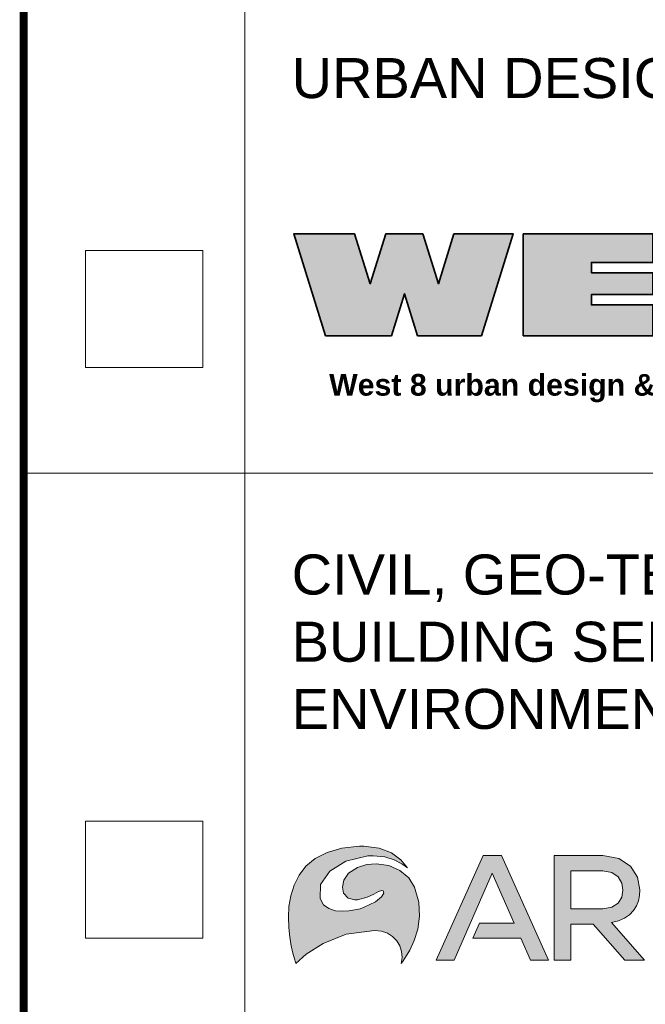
# Model space of a CAD drawing. Extents: x 0 to 1239, y 0 to 840.
# Tile 3 of 24: x 1076 to 1103, y 214 to 256. Entities that reach past the tile are written whole.
import ezdxf

# ---------------------------------------------------------------- set-up
doc = ezdxf.new("R2010")
doc.units = 0
doc.header["$LTSCALE"] = 100
doc.layers.get('0').update_dxf_attribs({"lineweight": 0})
doc.layers.add('00_Example', color=7, linetype='Continuous')
doc.layers.add('100-kader', color=7, linetype='Continuous')
doc.layers.add('DW-TITLE', color=7, linetype='Continuous', lineweight=0)
doc.layers.add('HCL010__', color=7, linetype='Continuous', lineweight=0)
doc.styles.add('2.5 mm. - 1op100', font='arial.ttf', dxfattribs={"height": 0.25})
doc.styles.add('Style-Arial', font='arial.ttf', dxfattribs={"width": 0.8})

# ---------------------------------------------------------------- blocks, each defined once
blk = doc.blocks.new('west8')
at = {"layer": '100-kader', "lineweight": 35}
h = blk.add_hatch(color=256, dxfattribs=at)
edge = h.paths.add_edge_path()
edge.add_ellipse((6.38, 177.42), major_axis=(0, 18.32), ratio=0.35921, start_angle=-40.7075, end_angle=220.4662)
edge.add_ellipse((16.17, 177.37), major_axis=(0, -19.48), ratio=0.404274, start_angle=-44.5416, end_angle=224.3272)
edge = h.paths.add_edge_path(flags=16)
edge.add_ellipse((6.67, 177.93), major_axis=(-0.15, -3.85), ratio=0.476388, start_angle=0, end_angle=360)
edge = h.paths.add_edge_path(flags=16)
edge.add_ellipse((14.99, 177.98), major_axis=(-0.1, -4.1), ratio=0.4969, start_angle=0, end_angle=360)
edge = h.paths.add_edge_path()
edge.add_line((8.38, 117.87), (2.43, 117.87))
edge.add_arc((38.49, 103.8), 38.71, 158.6759, 180.024)
edge.add_arc((28.32, 101.03), 28.68, 174.4933, 202.3571)
edge.add_arc((7.37, 92.26), 5.96, 200.9912, 345.1431)
edge.add_arc((-24.23, 99.93), 38.47, 346.1657, 359.2595)
edge.add_arc((15.69, 99.04), 1.5, 6.9706, 165.1373, ccw=False)
edge.add_arc((-7.74, 97.1), 25.01, 334.6822, 364.8857, ccw=False)
edge.add_line((14.87, 86.4), (21.45, 86.4))
edge.add_arc((-14.35, 101.13), 38.71, 337.6345, 360.024)
edge.add_arc((-7.83, 103.81), 32.3, 355.2667, 383.7739)
edge.add_arc((16.83, 113.81), 5.76, 391.6293, 517.4303)
edge.add_arc((47.96, 105.03), 38.07, 163.2172, 179.2941)
edge.add_arc((8.45, 105.88), 1.5, 186.9706, 345.1373, ccw=False)
edge.add_arc((51.45, 106.69), 44.5, 165.4493, 181.2752, ccw=False)
h.paths.add_polyline_path([(0, 148.86), (7.37, 148.86), (7.37, 142.06), (23.82, 142.06), (23.82, 126.68), (7.37, 126.68), (7.37, 119.89), (0, 119.89)])
h.paths.add_polyline_path([(0, 53.72), (0, 84.02), (6.66, 84.02), (6.66, 69.65), (9.08, 69.65), (9.08, 84.02), (14.2, 84.02), (14.2, 69.65), (16.63, 69.65), (16.63, 84.02), (23.82, 84.02), (23.82, 53.72)])
h.paths.add_polyline_path([(23.82, 28.99), (23.82, 43.91), (0, 51.37), (0, 37.49), (11.64, 33.85), (0, 30.2), (0, 21.54), (11.64, 17.9), (0, 14.25), (0, 0), (23.82, 7.46), (23.82, 22.85), (14, 25.92)])
for points in [[(0, 148.86), (7.37, 148.86), (7.37, 142.06), (23.82, 142.06), (23.82, 126.68), (7.37, 126.68), (7.37, 119.89), (0, 119.89)], [(0, 53.72), (0, 84.02), (6.66, 84.02), (6.66, 69.65), (9.08, 69.65), (9.08, 84.02), (14.2, 84.02), (14.2, 69.65), (16.63, 69.65), (16.63, 84.02), (23.82, 84.02), (23.82, 53.72)], [(23.82, 28.99), (23.82, 43.91), (0, 51.37), (0, 37.49), (11.64, 33.85), (0, 30.2), (0, 21.54), (11.64, 17.9), (0, 14.25), (0, 0), (23.82, 7.46), (23.82, 22.85), (14, 25.92)]]:
    blk.add_lwpolyline(points, close=True, dxfattribs=at)
blk.add_lwpolyline([(8.38, 117.87), (2.43, 117.87, 0.093419), (-0.22, 103.78, 0.122182), (1.8, 90.12, 0.727556), (13.13, 90.73, 0.057195), (14.24, 99.43, -0.825559), (17.18, 99.23, -0.132556), (14.87, 86.4), (21.45, 86.4, 0.098004), (24.36, 101.15, 0.125032), (21.73, 116.83, 0.611607), (11.51, 116.02, 0.070264), (9.89, 105.5, -0.825559), (6.96, 105.7, -0.069163)], format="xyb", close=True, dxfattribs=at)
blk = doc.blocks.new('West 8')
at = {"color": 253, "xscale": 0.4507823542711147, "yscale": 0.4507823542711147, "zscale": 0.4507823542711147, "rotation": 270}
blk.add_blockref('west8', (1.48, 29.84), dxfattribs=at)
at = {"insert": (5.21, 15.06), "char_height": 2.2862, "width": 246.1031, "attachment_point": 1, "style": '2.5 mm. - 1op100'}
blk.add_mtext('{\\fArial|b1|i0|c0|p34;West 8 urban design & landscape architecture b.v}. ', dxfattribs=at)
blk = doc.blocks.new('logo_arcadis')
at = {"layer": 'HCL010__', "true_color": 0xe4610f}
blk.add_hatch(color=32, dxfattribs=at).paths.add_polyline_path([(0, 0), (-0.002659, 0.008029), (-0.00944, 0.030653), (-0.018718, 0.065864), (-0.028754, 0.111653), (-0.037924, 0.165907), (-0.044488, 0.226671), (-0.046875, 0.291829), (-0.043295, 0.359375), (-0.032118, 0.427246), (-0.011664, 0.493385), (0.019694, 0.555825), (0.063693, 0.612465), (0.122071, 0.661245), (0.196343, 0.700145), (0.288357, 0.727105), (0.399685, 0.740125), (0.419922, 0.740235), (0.427897, 0.740015), (0.525009, 0.727375), (0.602489, 0.696565), (0.661079, 0.653045), (0.701549, 0.602055), (0.667159, 0.627165), (0.619469, 0.652285), (0.559299, 0.671655), (0.487469, 0.679365), (0.453449, 0.678005), (0.315375, 0.645505), (0.212673, 0.580895), (0.155111, 0.497725), (0.152615, 0.40945), (0.174696, 0.370823), (0.208225, 0.346028), (0.249403, 0.332899), (0.29465, 0.328993), (0.333876, 0.331325), (0.370985, 0.337347), (0.4037, 0.345541), (0.429687, 0.354384), (0.501089, 0.389485), (0.539819, 0.420193), (0.553439, 0.443847), (0.549429, 0.457628), (0.541019, 0.460449), (0.520999, 0.45345), (0.491099, 0.436903), (0.447646, 0.417589), (0.387044, 0.402235), (0.371907, 0.401042), (0.330023, 0.411729), (0.300185, 0.443902), (0.292535, 0.480355), (0.301378, 0.525175), (0.331326, 0.569715), (0.387044, 0.605415), (0.44656, 0.623265), (0.504609, 0.628905), (0.584639, 0.617675), (0.654509, 0.586585), (0.710069, 0.539495), (0.747289, 0.480305), (0.774199, 0.386285), (0.778919, 0.297417), (0.767149, 0.215984), (0.744679, 0.144314), (0.717179, 0.084635), (0.690479, 0.039225), (0.670189, 0.010254), (0.662219, 0.000109), (0.668019, 0.038954), (0.665089, 0.076606), (0.653859, 0.111871), (0.634979, 0.143446), (0.609049, 0.170139), (0.576609, 0.190756), (0.538299, 0.204048), (0.493819, 0.208713), (0.316948, 0.184299), (0.172472, 0.127007), (0.065158, 0.058377)])
at = {"layer": 'HCL010__'}
blk.add_hatch(color=256, dxfattribs=at).paths.add_polyline_path([(0.883359, 0.020834), (1.179039, 0.679955), (1.293889, 0.679955), (1.589509, 0.020834), (1.477369, 0.020834), (1.416499, 0.159288), (1.114099, 0.159288), (1.156359, 0.255317), (1.374289, 0.255317), (1.236439, 0.568845), (0.995439, 0.020834)])
h = blk.add_hatch(color=256, dxfattribs=at)
h.paths.add_polyline_path([(1.625759, 0.020888), (1.625759, 0.679955), (1.932719, 0.679955), (2.033359, 0.661945), (2.106179, 0.613825), (2.150329, 0.544925), (2.165259, 0.464356), (2.162869, 0.429307), (2.155539, 0.395236), (2.142899, 0.36301), (2.124509, 0.333496), (2.100039, 0.307509), (2.069119, 0.285861), (2.031359, 0.269477), (1.986389, 0.25906), (2.194779, 0.020888), (2.071119, 0.020888), (1.870549, 0.248697), (1.731239, 0.248697), (1.731239, 0.020888)])
h.paths.add_polyline_path([(1.731239, 0.344781), (1.731239, 0.583925), (1.932719, 0.583925), (1.988819, 0.573295), (2.027779, 0.545465), (2.050509, 0.506455), (2.057939, 0.462457), (2.050509, 0.417914), (2.027669, 0.380371), (1.988389, 0.354438), (1.931749, 0.344781)], flags=16)
at = {"layer": 'HCL010__', "color": 32, "true_color": 0xe4610f}
for p, q in [((0.196343, 0.700145), (0.122071, 0.661245)), ((0.196343, 0.700145), (0.122071, 0.661245)), ((0.288357, 0.727105), (0.196343, 0.700145)), ((0.288357, 0.727105), (0.196343, 0.700145)), ((0.399685, 0.740125), (0.288357, 0.727105)), ((0.399685, 0.740125), (0.288357, 0.727105)), ((0.419922, 0.740235), (0.399685, 0.740125)), ((0.419922, 0.740235), (0.399685, 0.740125)), ((0.399685, 0.740125), (0.399685, 0.740125)), ((0.399685, 0.740125), (0.399685, 0.740125)), ((0.427897, 0.740015), (0.419922, 0.740235)), ((0.427897, 0.740015), (0.419922, 0.740235)), ((0.525009, 0.727375), (0.427897, 0.740015)), ((0.525009, 0.727375), (0.427897, 0.740015)), ((0.602489, 0.696565), (0.525009, 0.727375)), ((0.602489, 0.696565), (0.525009, 0.727375)), ((0.661079, 0.653045), (0.602489, 0.696565)), ((0.661079, 0.653045), (0.602489, 0.696565)), ((0.122071, 0.661245), (0.063693, 0.612465)), ((0.122071, 0.661245), (0.063693, 0.612465)), ((0.212673, 0.580895), (0.315375, 0.645505)), ((0.212673, 0.580895), (0.315375, 0.645505)), ((0.315375, 0.645505), (0.453449, 0.678005)), ((0.315375, 0.645505), (0.453449, 0.678005)), ((0.44656, 0.623265), (0.387044, 0.605415)), ((0.44656, 0.623265), (0.387044, 0.605415)), ((0.504609, 0.628905), (0.44656, 0.623265)), ((0.504609, 0.628905), (0.44656, 0.623265)), ((0.453449, 0.678005), (0.487469, 0.679365)), ((0.453449, 0.678005), (0.487469, 0.679365)), ((0.487469, 0.679365), (0.559299, 0.671655)), ((0.487469, 0.679365), (0.559299, 0.671655)), ((0.584639, 0.617675), (0.504609, 0.628905)), ((0.584639, 0.617675), (0.504609, 0.628905)), ((0.559299, 0.671655), (0.619469, 0.652285)), ((0.559299, 0.671655), (0.619469, 0.652285)), ((0.619469, 0.652285), (0.667159, 0.627165)), ((0.619469, 0.652285), (0.667159, 0.627165)), ((0.701549, 0.602055), (0.661079, 0.653045)), ((0.701549, 0.602055), (0.661079, 0.653045)), ((0.667159, 0.627165), (0.701549, 0.602055)), ((0.667159, 0.627165), (0.701549, 0.602055)), ((0.063693, 0.612465), (0.019694, 0.555825)), ((0.063693, 0.612465), (0.019694, 0.555825)), ((0.155111, 0.497725), (0.212673, 0.580895)), ((0.155111, 0.497725), (0.212673, 0.580895)), ((0.331326, 0.569715), (0.301378, 0.525175)), ((0.331326, 0.569715), (0.301378, 0.525175)), ((0.387044, 0.605415), (0.331326, 0.569715)), ((0.387044, 0.605415), (0.331326, 0.569715)), ((0.654509, 0.586585), (0.584639, 0.617675)), ((0.654509, 0.586585), (0.584639, 0.617675)), ((0.710069, 0.539495), (0.654509, 0.586585)), ((0.710069, 0.539495), (0.654509, 0.586585)), ((0.019694, 0.555825), (-0.011664, 0.493385)), ((0.019694, 0.555825), (-0.011664, 0.493385)), ((0.152615, 0.40945), (0.155111, 0.497725)), ((0.152615, 0.40945), (0.155111, 0.497725)), ((0.301378, 0.525175), (0.292535, 0.480355)), ((0.301378, 0.525175), (0.292535, 0.480355)), ((0.747289, 0.480305), (0.710069, 0.539495)), ((0.747289, 0.480305), (0.710069, 0.539495)), ((-0.011664, 0.493385), (-0.032118, 0.427246)), ((-0.011664, 0.493385), (-0.032118, 0.427246)), ((0.292535, 0.480355), (0.300185, 0.443902)), ((0.292535, 0.480355), (0.300185, 0.443902)), ((0.300185, 0.443902), (0.330023, 0.411729)), ((0.300185, 0.443902), (0.330023, 0.411729)), ((0.447646, 0.417589), (0.491099, 0.436903)), ((0.447646, 0.417589), (0.491099, 0.436903)), ((0.491099, 0.436903), (0.520999, 0.45345)), ((0.491099, 0.436903), (0.520999, 0.45345)), ((0.520999, 0.45345), (0.541019, 0.460449)), ((0.520999, 0.45345), (0.541019, 0.460449)), ((0.553439, 0.443847), (0.539819, 0.420193)), ((0.553439, 0.443847), (0.539819, 0.420193)), ((0.541019, 0.460449), (0.549429, 0.457628)), ((0.541019, 0.460449), (0.549429, 0.457628)), ((0.549429, 0.457628), (0.553439, 0.443847)), ((0.549429, 0.457628), (0.553439, 0.443847)), ((0.774199, 0.386285), (0.747289, 0.480305)), ((0.774199, 0.386285), (0.747289, 0.480305)), ((-0.032118, 0.427246), (-0.043295, 0.359375)), ((-0.032118, 0.427246), (-0.043295, 0.359375)), ((0.174696, 0.370823), (0.152615, 0.40945)), ((0.174696, 0.370823), (0.152615, 0.40945)), ((0.330023, 0.411729), (0.371907, 0.401042)), ((0.330023, 0.411729), (0.371907, 0.401042)), ((0.371907, 0.401042), (0.387044, 0.402235)), ((0.371907, 0.401042), (0.387044, 0.402235)), ((0.387044, 0.402235), (0.447646, 0.417589)), ((0.387044, 0.402235), (0.447646, 0.417589)), ((0.501089, 0.389485), (0.429687, 0.354384)), ((0.501089, 0.389485), (0.429687, 0.354384)), ((0.539819, 0.420193), (0.501089, 0.389485)), ((0.539819, 0.420193), (0.501089, 0.389485)), ((0.778919, 0.297417), (0.774199, 0.386285)), ((0.778919, 0.297417), (0.774199, 0.386285)), ((-0.043295, 0.359375), (-0.046875, 0.291829)), ((-0.043295, 0.359375), (-0.046875, 0.291829)), ((0.208225, 0.346028), (0.174696, 0.370823)), ((0.208225, 0.346028), (0.174696, 0.370823)), ((0.249403, 0.332899), (0.208225, 0.346028)), ((0.249403, 0.332899), (0.208225, 0.346028)), ((0.29465, 0.328993), (0.249403, 0.332899)), ((0.29465, 0.328993), (0.249403, 0.332899)), ((0.333876, 0.331325), (0.29465, 0.328993)), ((0.333876, 0.331325), (0.29465, 0.328993)), ((0.370985, 0.337347), (0.333876, 0.331325)), ((0.370985, 0.337347), (0.333876, 0.331325)), ((0.4037, 0.345541), (0.370985, 0.337347)), ((0.4037, 0.345541), (0.370985, 0.337347)), ((0.429687, 0.354384), (0.4037, 0.345541)), ((0.429687, 0.354384), (0.4037, 0.345541)), ((-0.046875, 0.291829), (-0.044488, 0.226671)), ((-0.046875, 0.291829), (-0.044488, 0.226671)), ((0.767149, 0.215984), (0.778919, 0.297417)), ((0.767149, 0.215984), (0.778919, 0.297417)), ((-0.044488, 0.226671), (-0.037924, 0.165907)), ((-0.044488, 0.226671), (-0.037924, 0.165907)), ((0.316948, 0.184299), (0.493819, 0.208713)), ((0.316948, 0.184299), (0.493819, 0.208713)), ((0.493819, 0.208713), (0.538299, 0.204048)), ((0.493819, 0.208713), (0.494679, 0.208713)), ((0.494679, 0.208713), (0.538299, 0.204048)), ((0.538299, 0.204048), (0.576609, 0.190756)), ((0.538299, 0.204048), (0.576609, 0.190756)), ((0.576609, 0.190756), (0.609049, 0.170139)), ((0.576609, 0.190756), (0.609049, 0.170139)), ((0.744679, 0.144314), (0.767149, 0.215984)), ((0.744679, 0.144314), (0.767149, 0.215984)), ((-0.037924, 0.165907), (-0.028754, 0.111653)), ((-0.037924, 0.165907), (-0.028754, 0.111653)), ((0.065158, 0.058377), (0.172472, 0.127007)), ((0.065158, 0.058377), (0.172472, 0.127007)), ((0.172472, 0.127007), (0.316948, 0.184299)), ((0.172472, 0.127007), (0.316948, 0.184299)), ((0.609049, 0.170139), (0.634979, 0.143446)), ((0.609049, 0.170139), (0.634979, 0.143446)), ((0.634979, 0.143446), (0.653859, 0.111871)), ((0.634979, 0.143446), (0.653859, 0.111871)), ((0.717179, 0.084635), (0.744679, 0.144314)), ((0.717179, 0.084635), (0.744679, 0.144314)), ((-0.028754, 0.111653), (-0.018718, 0.065864)), ((-0.028754, 0.111653), (-0.018718, 0.065864)), ((-0.018718, 0.065864), (-0.00944, 0.030653)), ((-0.018718, 0.065864), (-0.00944, 0.030653)), ((0.653859, 0.111871), (0.665089, 0.076606)), ((0.653859, 0.111871), (0.665089, 0.076606)), ((0.665089, 0.076606), (0.668019, 0.038954)), ((0.665089, 0.076606), (0.668019, 0.038954)), ((0.690479, 0.039225), (0.717179, 0.084635)), ((0.690479, 0.039225), (0.717179, 0.084635)), ((-0.00944, 0.030653), (-0.002659, 0.008029)), ((-0.00944, 0.030653), (-0.002659, 0.008029)), ((-0.002659, 0.008029), (0, 0)), ((-0.002659, 0.008029), (0, 0)), ((0, 0), (0.065158, 0.058377)), ((0, 0), (0.065158, 0.058377)), ((0.668019, 0.038954), (0.662219, 0.000109)), ((0.668019, 0.038954), (0.662219, 0.000109)), ((0.662219, 0.000109), (0.670189, 0.010254)), ((0.662219, 0.000109), (0.670189, 0.010254)), ((0.670189, 0.010254), (0.690479, 0.039225)), ((0.670189, 0.010254), (0.690479, 0.039225))]:
    blk.add_line(p, q, dxfattribs=at)
at = {"layer": 'HCL010__', "color": 0}
for p, q in [((1.179039, 0.679955), (0.883359, 0.020834)), ((1.293889, 0.679955), (1.179039, 0.679955)), ((1.589509, 0.020834), (1.293889, 0.679955)), ((1.625759, 0.020888), (1.625759, 0.679955)), ((1.625759, 0.679955), (1.932719, 0.679955)), ((1.932719, 0.679955), (2.033359, 0.661945)), ((2.033359, 0.661945), (2.106179, 0.613825)), ((0.995439, 0.020834), (1.236439, 0.568845)), ((1.236439, 0.568845), (1.374289, 0.255317)), ((1.731239, 0.583925), (1.731239, 0.344781)), ((1.932719, 0.583925), (1.731239, 0.583925)), ((1.731239, 0.583925), (1.731239, 0.583925)), ((1.988819, 0.573295), (1.932719, 0.583925)), ((2.027779, 0.545465), (1.988819, 0.573295)), ((2.106179, 0.613825), (2.150329, 0.544925)), ((2.050509, 0.506455), (2.027779, 0.545465)), ((2.057939, 0.462457), (2.050509, 0.506455)), ((2.150329, 0.544925), (2.165259, 0.464356)), ((2.050509, 0.417914), (2.057939, 0.462457)), ((2.165259, 0.464356), (2.162869, 0.429307)), ((1.988389, 0.354438), (2.027669, 0.380371)), ((2.027669, 0.380371), (2.050509, 0.417914)), ((2.155539, 0.395236), (2.142899, 0.36301)), ((2.162869, 0.429307), (2.155539, 0.395236)), ((1.731239, 0.344781), (1.931749, 0.344781)), ((1.931749, 0.344781), (1.988389, 0.354438)), ((2.124509, 0.333496), (2.100039, 0.307509)), ((2.142899, 0.36301), (2.124509, 0.333496)), ((1.156359, 0.255317), (1.114099, 0.159288)), ((1.374289, 0.255317), (1.156359, 0.255317)), ((1.870549, 0.248697), (1.731239, 0.248697)), ((1.731239, 0.248697), (1.731239, 0.020888)), ((2.071119, 0.020888), (1.870549, 0.248697)), ((2.031359, 0.269477), (1.986389, 0.25906)), ((1.986389, 0.25906), (2.194779, 0.020888)), ((2.069119, 0.285861), (2.031359, 0.269477)), ((2.100039, 0.307509), (2.069119, 0.285861)), ((1.114099, 0.159288), (1.416499, 0.159288)), ((1.416499, 0.159288), (1.477369, 0.020834)), ((0.883359, 0.020834), (0.995439, 0.020834)), ((1.477369, 0.020834), (1.589509, 0.020834)), ((1.589509, 0.020834), (1.589509, 0.020834)), ((1.731239, 0.020888), (1.625759, 0.020888)), ((2.194779, 0.020888), (2.071119, 0.020888)), ((2.194779, 0.020888), (2.194779, 0.020888))]:
    blk.add_line(p, q, dxfattribs=at)

msp = doc.modelspace()

# ---------------------------------------------------------------- linework, layer by layer
at = {"const_width": 0.35}
msp.add_lwpolyline([(1076, 828), (1076, 12)], dxfattribs=at)
at = {"layer": 'DW-TITLE', "color": 7}
for p, q in [((1085.538, 281.02), (1085.538, 172)), ((1078.665, 246.048), (1083.721, 246.048)), ((1078.665, 240.992), (1078.665, 246.048)), ((1083.721, 246.048), (1083.721, 240.992)), ((1083.721, 240.992), (1078.665, 240.992)), ((1076, 236.444), (1176, 236.444)), ((1078.665, 221.428), (1083.721, 221.428)), ((1078.665, 216.371), (1078.665, 221.428)), ((1083.721, 221.428), (1083.721, 216.371)), ((1083.721, 216.371), (1078.665, 216.371))]:
    msp.add_line(p, q, dxfattribs=at)

# ---------------------------------------------------------------- block references
at = {"color": 7, "xscale": 0.4087968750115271, "yscale": 0.4087968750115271, "zscale": 0.4087968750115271}
msp.add_blockref('West 8', (1087.036, 234.56), dxfattribs=at)
at = {"layer": 'HCL010__', "xscale": 6.850962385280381, "yscale": 6.850962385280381, "zscale": 6.850962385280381}
msp.add_blockref('logo_arcadis', (1087.733, 215.278), dxfattribs=at)

# ---------------------------------------------------------------- texts
at = {"layer": '00_Example', "color": 7, "char_height": 1.72777, "width": 98, "attachment_point": 1, "line_spacing_factor": 1.00667, "style": 'Style-Arial', "bg_fill": 2}
for s, insert in [('{\\fSwis721 BT|b0|i0|c0|p34;\\W1;URBAN DESIGN & LANDSCAPE ARCHITECT}', (1087.552, 254.349)), ('{\\fSwis721 BT|b0|i0|c0|p34;\\W1;CIVIL, GEO-TECHNICAL, STRUCTURAL, \\PBUILDING SERVICES & \\PENVIRONMENTAL ENGINEER}', (1087.552, 232.928))]:
    msp.add_mtext(s, dxfattribs=dict(at, insert=insert))

doc.saveas('drawing.dxf')
